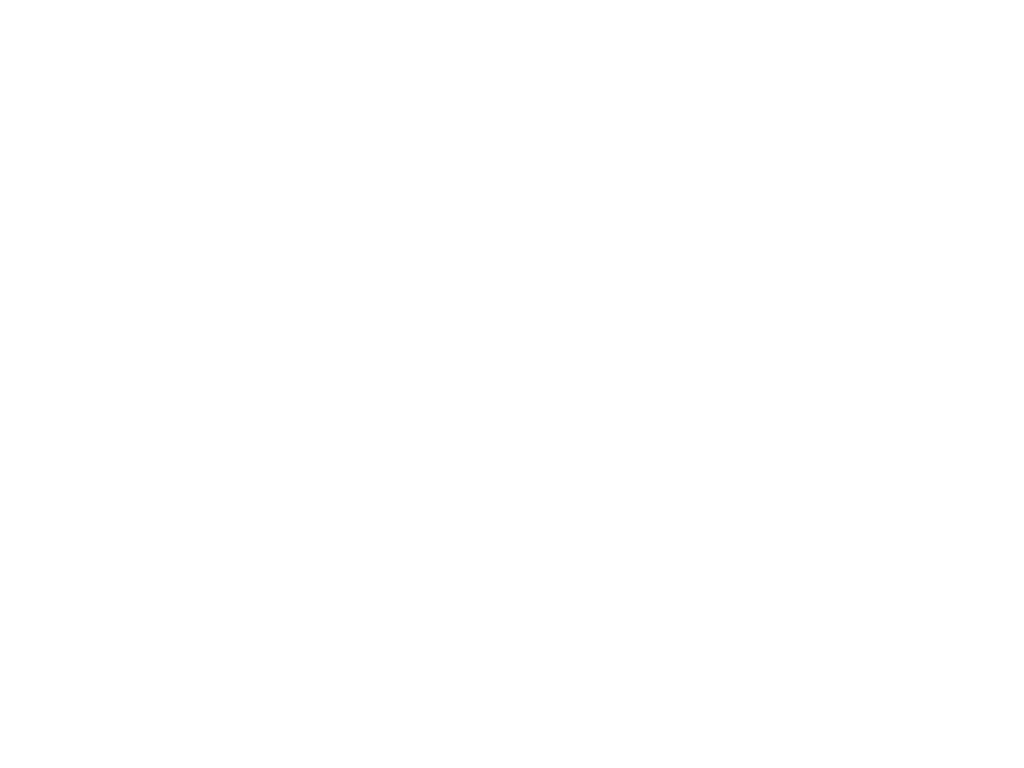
# Model space of a CAD drawing. Header units: millimetres. Extents: x 2899 to 19905, y -19 to 6657.
# Tile 6 of 6: x 16067 to 19905, y 3285 to 6126. Entities that reach past the tile are written whole.
import ezdxf

# ---------------------------------------------------------------- set-up
doc = ezdxf.new("R2010")
doc.units = ezdxf.units.MM
doc.layers.add('Wymiarowanie', color=84, linetype='Continuous', lineweight=13)
doc.styles.add('arial', font='arial.ttf')

msp = doc.modelspace()

# ---------------------------------------------------------------- texts
at = {"layer": 'Wymiarowanie', "attachment_point": 1, "style": 'arial'}
for s, insert, char_height, width in [('\\pi138.23;PIERŚCIEŃ\\P\\pi40.292;WYRÓWNUJĄCY', (9029.06, 6110.243), 50, 641.97546), ('\\pi213.01;PŁYTA \\P\\pi42.304;PRZYKRYWOWA', (9025.16, 5895.917), 50, 641.97546), ('\\pi138.23;PIERŚCIEŃ\\P\\pi78.321;ODCIĄŻAJĄCY', (9029.06, 5701.075), 50, 641.97546), ('\\pi226.8;KRĄG\\P\\pi206.94;DN 800', (5081.5, 5113.852), 50, 641.97546), ('\\pi54.659;PRZEKRÓJ D-D\\P\\pi88.08;{\\H0.75x;kineta połączeniowa}', (11417.122, 4777.292), 80, 922.14245), ('\\pi54.659;PRZEKRÓJ C-C\\P\\pi88.08;{\\H0.75x;kineta przepływowa}', (8957.394, 4762.218), 80, 922.14245), ('\\pi226.8;KRĄG\\P\\pi187.51;DN 1000\\PDN 1200', (4909.468, 3669.729), 50, 641.97546)]:
    msp.add_mtext(s, dxfattribs=dict(at, insert=insert, char_height=char_height, width=width))

doc.saveas('drawing.dxf')
